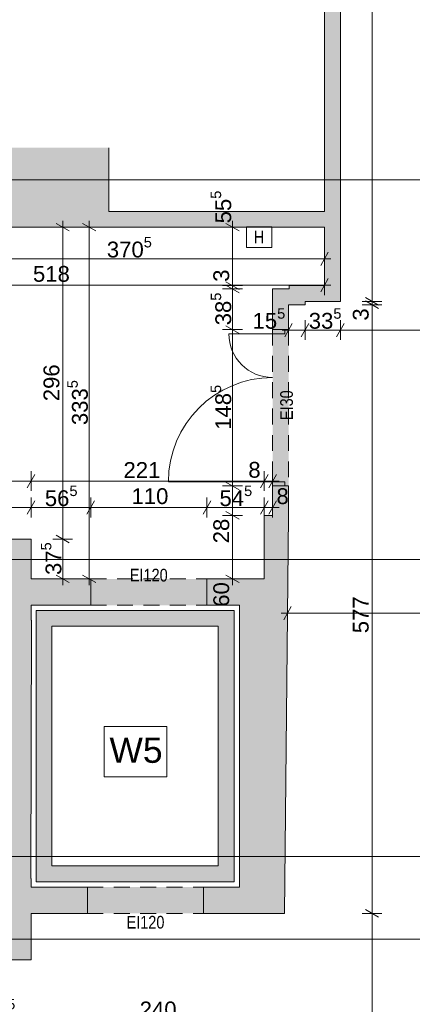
# Paper-space layout 'A-06 INWENTARYZACJA - PIĘTRO 3' of a CAD drawing. Header units: millimetres. Extents: x 0 to 500, y 0 to 350.
# Tile 4 of 12: x 128 to 165, y 133 to 226. Entities that reach past the tile are written whole.
import ezdxf
from ezdxf.xclip import XClip

# ---------------------------------------------------------------- set-up
doc = ezdxf.new("R2010")
doc.units = ezdxf.units.MM
doc.header["$MEASUREMENT"] = 0
doc.header["$XCLIPFRAME"] = 0
for name, pattern in [('ACAD_ISO03W100', [300, 120, -180]), ('DASHDOTX2', [1000, 500, -250, 0, -250]), ('Przer. długie kreski', [2.5, 1.5, -1]), ('PRZERYWANA_DU_A', [550, 350, -200])]:
    doc.linetypes.add(name, pattern=pattern)
for name, color, linetype, lineweight in [('A_linie przekroju_Nr_pióra__1', 7, 'Continuous', 20), ('A_opis pomieszczeń_Nr_pióra__1', 7, 'Continuous', 20), ('A_winda_Nr_pióra__1', 7, 'Continuous', 20), ('A_wymiary_Nr_pióra__1', 7, 'Continuous', 20), ('A_wymiary_Nr_pióra__2', 8, 'Continuous', 13), ('A_ściany_Nr_pióra__1', 7, 'Continuous', 20), ('Drzwi Archicad_Nr_pióra__1', 7, 'Continuous', 20)]:
    doc.layers.add(name, color=color, linetype=linetype, lineweight=lineweight)
for name, color, linetype, lineweight, true_color in [('A_osie_Nr_pióra__16', 7, 'Continuous', 5, 0x0f0f0f), ('A_ppoż_Nr_pióra__10', 7, 'Continuous', 13, 0x4b4b4b), ('A_ppoż_Nr_pióra__8', 7, 'Continuous', 13, 0x4c4c4c), ('A_ściany_Nr_pióra__10', 7, 'Continuous', 13, 0x4b4b4b)]:
    doc.layers.add(name, color=color, linetype=linetype, lineweight=lineweight, true_color=true_color)
for name, color, linetype in [('A_podrys', 7, 'Continuous'), ('A_ppoż', 7, 'Continuous'), ('A_winda', 7, 'Continuous'), ('A_ściany', 7, 'Continuous')]:
    doc.layers.add(name, color=color, linetype=linetype)
doc.styles.add('STYL_AUTOMATYCZNY_1', font='arial.ttf')
doc.styles.add('STYL_AUTOMATYCZNY_2', font='ARIALN.TTF')
doc.styles.add('STYL_AUTOMATYCZNY_4', font='arial.ttf')

# ---------------------------------------------------------------- blocks, each defined once
blk = doc.blocks.new('Rysunek_1_1', base_point=(-1584.217, -269.952))
at = {"layer": 'A_ppoż', "linetype": 'Continuous', "lineweight": 0, "true_color": 0x121212}
for points in [[(153.636, 182.092), (153.636, 196.922), (152.136, 196.922), (152.136, 182.092)], [(145.906, 173.282), (134.906, 173.282), (134.906, 170.782), (145.906, 170.782)], [(145.596, 144.052), (134.596, 144.052), (134.596, 141.552), (145.596, 141.552)]]:
    blk.add_hatch(color=250, dxfattribs=at).paths.add_polyline_path(points)
at = {"layer": 'A_winda', "linetype": 'Continuous', "lineweight": 0, "true_color": 0xfdfdfd}
h = blk.add_hatch(color=7, dxfattribs=at)
h.paths.add_polyline_path([(129.736, 170.282), (129.736, 144.552), (148.486, 144.552), (148.486, 170.282)])
h.paths.add_polyline_path([(146.986, 168.782), (146.986, 146.052), (131.236, 146.052), (131.236, 168.782)], flags=0)
at = {"layer": 'A_ściany', "linetype": 'Continuous', "lineweight": 0, "true_color": 0x000000}
for points in [[(157.046, 201.092), (158.546, 199.592), (158.546, 230.77), (157.046, 230.77)], [(120.006, 214.172), (120.006, 206.632), (136.606, 208.132), (136.606, 214.172)], [(120.006, 206.632), (157.046, 206.632), (157.046, 208.132), (136.606, 208.132)], [(153.706, 200.772), (152.136, 200.772), (153.636, 199.272), (155.206, 199.272)], [(152.136, 200.772), (152.136, 196.922), (153.636, 196.922), (153.636, 199.272)], [(157.046, 201.092), (153.706, 201.092), (155.206, 199.592), (158.546, 199.592)], [(153.706, 201.092), (153.706, 200.772), (155.206, 199.272), (155.206, 199.592)], [(152.136, 179.302), (153.636, 179.302), (153.636, 182.092), (152.136, 182.092)], [(148.986, 173.282), (148.986, 141.552), (153.256, 141.552), (153.636, 179.302), (151.336, 179.302), (151.336, 173.282)], [(122.606, 172.252), (126.556, 172.252), (126.584, 169.326), (129.255, 169.352), (129.254, 170.782), (130.446, 170.782), (130.446, 173.282), (129.254, 173.282), (129.254, 177.052), (122.606, 177.052)], [(130.446, 173.282), (130.446, 170.782), (134.906, 170.782), (134.906, 173.282)], [(148.986, 173.282), (145.906, 173.282), (145.906, 170.782), (148.986, 170.782)], [(126.584, 169.326), (126.824, 144.856), (129.224, 144.856), (129.284, 169.352)], [(129.259, 144.856), (126.824, 144.856), (126.856, 141.642), (123.106, 141.642), (123.106, 137.163), (129.255, 137.163), (129.257, 141.552), (130.231, 141.552), (130.232, 144.052), (129.258, 144.052)], [(130.232, 144.052), (130.231, 141.552), (134.596, 141.552), (134.596, 144.052)], [(148.986, 144.052), (145.596, 144.052), (145.596, 141.552), (148.986, 141.552)]]:
    blk.add_hatch(color=18, dxfattribs=at).paths.add_polyline_path(points)
at = {"layer": 'A_linie przekroju_Nr_pióra__1', "color": 7, "linetype": 'ACAD_ISO03W100', "lineweight": 20}
blk.add_line((54.009, 146.955), (284.975, 146.955), dxfattribs=at)
at = {"layer": 'A_opis pomieszczeń_Nr_pióra__1', "color": 7, "linetype": 'Continuous', "lineweight": 20}
for p, q in [((142.119, 159.284), (136.182, 159.284)), ((136.182, 159.284), (136.182, 154.513)), ((142.119, 154.513), (142.119, 159.284)), ((136.182, 154.513), (142.119, 154.513))]:
    blk.add_line(p, q, dxfattribs=at)
at = {"layer": 'A_osie_Nr_pióra__16', "color": 250, "linetype": 'DASHDOTX2', "lineweight": 5, "true_color": 0x0f0f0f}
for p, q in [((284.975, 211.122), (60.776, 211.122)), ((284.975, 175.122), (60.776, 175.122)), ((284.975, 139.122), (60.776, 139.122))]:
    blk.add_line(p, q, dxfattribs=at)
at = {"layer": 'A_ppoż_Nr_pióra__10', "color": 251, "linetype": 'Continuous', "lineweight": 13, "true_color": 0x4b4b4b}
for p, q in [((152.044, 206.678), (149.644, 206.678)), ((149.644, 206.678), (149.644, 204.701)), ((152.044, 204.701), (152.044, 206.678)), ((149.644, 204.701), (152.044, 204.701))]:
    blk.add_line(p, q, dxfattribs=at)
at = {"layer": 'A_winda_Nr_pióra__1', "color": 7, "linetype": 'PRZERYWANA_DU_A', "lineweight": 20, "flags": 128}
for points in [[(129.736, 170.282), (148.486, 170.282), (148.486, 144.552), (129.736, 144.552)], [(146.986, 168.782), (146.986, 146.052), (131.236, 146.052), (131.236, 168.782)]]:
    blk.add_lwpolyline(points, close=True, dxfattribs=at)
at = {"layer": 'A_wymiary_Nr_pióra__1', "color": 7, "linetype": 'Continuous', "lineweight": 20}
for p, q in [((132.879, 206.272), (131.629, 206.993)), ((135.379, 206.272), (134.129, 206.993)), ((148.961, 206.272), (147.711, 206.993)), ((156.685, 203.007), (157.406, 204.257)), ((156.685, 200.507), (157.406, 201.757)), ((147.711, 201.453), (148.961, 200.732)), ((148.961, 200.412), (147.711, 201.133)), ((160.921, 199.953), (162.171, 199.232)), ((162.171, 198.912), (160.921, 199.633)), ((147.711, 197.283), (148.961, 196.562)), ((153.996, 197.497), (153.275, 196.247)), ((155.566, 197.497), (154.845, 196.247)), ((158.906, 197.497), (158.185, 196.247)), ((129.615, 183.177), (128.894, 181.927)), ((151.696, 183.177), (150.975, 181.927)), ((151.775, 181.927), (152.496, 183.177)), ((147.711, 182.453), (148.961, 181.732)), ((129.615, 180.677), (128.894, 179.427)), ((135.266, 180.677), (134.545, 179.427)), ((146.266, 180.677), (145.545, 179.427)), ((151.696, 180.677), (150.975, 179.427)), ((151.775, 179.427), (152.496, 180.677)), ((147.711, 179.663), (148.961, 178.942)), ((131.629, 177.413), (132.879, 176.691)), ((131.629, 173.643), (132.879, 172.922)), ((134.129, 173.643), (135.379, 172.922)), ((147.711, 173.643), (148.961, 172.922)), ((153.904, 170.657), (153.182, 169.407)), ((160.921, 141.913), (162.171, 141.192))]:
    blk.add_line(p, q, dxfattribs=at)
at = {"layer": 'A_wymiary_Nr_pióra__2', "color": 8, "linetype": 'Continuous', "lineweight": 13}
for p, q in [((161.546, 199.592), (161.546, 263.812)), ((133.192, 206.632), (131.317, 206.632)), ((132.254, 206.632), (132.254, 207.244)), ((132.254, 177.052), (132.254, 206.632)), ((135.692, 206.632), (133.817, 206.632)), ((134.754, 206.632), (134.754, 207.244)), ((134.754, 173.282), (134.754, 206.632)), ((149.273, 206.632), (147.398, 206.632)), ((148.336, 206.632), (148.336, 207.244)), ((148.336, 201.092), (148.336, 206.632)), ((157.046, 202.695), (157.046, 204.57)), ((120.006, 203.632), (157.046, 203.632)), ((157.046, 203.632), (157.657, 203.632)), ((157.046, 200.195), (157.046, 202.07)), ((105.256, 201.132), (157.046, 201.132)), ((149.273, 201.092), (147.398, 201.092)), ((149.273, 200.772), (147.398, 200.772)), ((148.336, 200.772), (148.336, 201.092)), ((148.336, 196.922), (148.336, 200.772)), ((157.046, 201.132), (157.657, 201.132)), ((162.483, 199.592), (160.608, 199.592)), ((162.483, 199.272), (160.608, 199.272)), ((161.546, 199.272), (161.546, 199.592)), ((161.546, 141.552), (161.546, 199.272)), ((153.636, 195.935), (153.636, 197.81)), ((155.206, 195.935), (155.206, 197.81)), ((158.546, 195.935), (158.546, 197.81)), ((149.273, 196.922), (147.398, 196.922)), ((148.336, 182.092), (148.336, 196.922)), ((153.024, 196.872), (153.636, 196.872)), ((153.636, 196.872), (155.206, 196.872)), ((155.206, 196.872), (158.546, 196.872)), ((158.546, 196.872), (189.081, 196.872)), ((129.254, 181.614), (129.254, 183.489)), ((151.336, 181.614), (151.336, 183.489)), ((152.136, 181.614), (152.136, 183.489)), ((122.606, 182.552), (129.254, 182.552)), ((129.254, 182.552), (151.336, 182.552)), ((149.273, 182.092), (147.398, 182.092)), ((148.336, 179.302), (148.336, 182.092)), ((151.336, 182.552), (152.136, 182.552)), ((152.136, 182.552), (152.747, 182.552)), ((129.254, 179.114), (129.254, 180.989)), ((134.906, 179.114), (134.906, 180.989)), ((145.906, 179.114), (145.906, 180.989)), ((151.336, 179.114), (151.336, 180.989)), ((152.136, 179.114), (152.136, 180.989)), ((122.606, 180.052), (129.254, 180.052)), ((129.254, 180.052), (134.906, 180.052)), ((134.906, 180.052), (145.906, 180.052)), ((145.906, 180.052), (151.336, 180.052)), ((149.273, 179.302), (147.398, 179.302)), ((148.336, 173.282), (148.336, 179.302)), ((151.336, 180.052), (152.136, 180.052)), ((152.136, 180.052), (152.747, 180.052)), ((133.192, 177.052), (131.317, 177.052)), ((132.254, 173.282), (132.254, 177.052)), ((133.192, 173.282), (131.317, 173.282)), ((132.254, 172.671), (132.254, 173.282)), ((135.692, 173.282), (133.817, 173.282)), ((134.754, 172.671), (134.754, 173.282)), ((149.273, 173.282), (147.398, 173.282)), ((148.336, 172.671), (148.336, 173.282)), ((153.543, 169.095), (153.543, 170.97)), ((152.932, 170.032), (153.543, 170.032)), ((153.543, 170.032), (188.461, 170.032)), ((162.483, 141.552), (160.608, 141.552)), ((161.546, 114.372), (161.546, 141.552))]:
    blk.add_line(p, q, dxfattribs=at)
at = {"layer": 'A_ściany_Nr_pióra__1', "color": 7, "linetype": 'Continuous', "lineweight": 20}
for p, q in [((152.136, 196.922), (152.136, 197.292)), ((153.636, 196.922), (153.636, 197.292)), ((152.136, 196.922), (153.286, 196.922)), ((153.286, 196.922), (153.636, 196.922)), ((152.136, 182.092), (152.136, 181.722)), ((152.136, 182.092), (153.286, 182.092)), ((153.286, 182.092), (153.636, 182.092)), ((153.636, 182.092), (153.636, 181.722)), ((134.906, 173.282), (134.906, 170.782)), ((145.906, 173.282), (145.906, 170.782)), ((134.596, 144.052), (134.596, 141.552)), ((145.596, 144.052), (145.596, 141.552))]:
    blk.add_line(p, q, dxfattribs=at)
at = {"layer": 'A_ściany_Nr_pióra__1', "color": 7, "linetype": 'Continuous', "lineweight": 20, "flags": 128}
for points in [[(157.046, 230.77), (157.046, 208.132)], [(158.546, 199.592), (158.546, 230.77)], [(136.606, 208.132), (136.606, 214.172)], [(157.046, 208.132), (136.606, 208.132)], [(120.006, 206.632), (157.046, 206.632)], [(157.046, 206.632), (157.046, 201.092)], [(153.706, 200.772), (152.136, 200.772)], [(152.136, 200.772), (152.136, 196.922)], [(157.046, 201.092), (153.706, 201.092)], [(153.706, 201.092), (153.706, 200.772)], [(153.636, 199.272), (155.206, 199.272)], [(153.636, 196.922), (153.636, 199.272)], [(155.206, 199.592), (158.546, 199.592)], [(155.206, 199.272), (155.206, 199.592)], [(152.136, 182.092), (152.136, 179.302)], [(153.636, 179.302), (153.636, 182.092)], [(152.136, 179.302), (151.336, 179.302)], [(151.336, 179.302), (151.336, 173.282)], [(153.256, 141.552), (153.636, 179.302)], [(129.254, 177.052), (122.606, 177.052)], [(129.254, 173.282), (129.254, 177.052)], [(130.446, 173.282), (129.254, 173.282)], [(134.906, 173.282), (130.446, 173.282)], [(148.986, 173.282), (145.906, 173.282)], [(151.336, 173.282), (148.986, 173.282)], [(129.255, 169.352), (129.254, 170.782)], [(129.254, 170.782), (130.446, 170.782)], [(130.446, 170.782), (134.906, 170.782)], [(145.906, 170.782), (148.986, 170.782)], [(148.986, 170.782), (148.986, 144.052)], [(129.224, 144.856), (129.284, 169.352)], [(129.259, 144.856), (129.224, 144.856)], [(129.258, 144.052), (129.259, 144.856)], [(130.232, 144.052), (129.258, 144.052)], [(134.596, 144.052), (130.232, 144.052)], [(148.986, 144.052), (145.596, 144.052)], [(129.255, 137.163), (129.257, 141.552)], [(129.257, 141.552), (130.231, 141.552)], [(130.231, 141.552), (134.596, 141.552)], [(145.596, 141.552), (148.986, 141.552)], [(148.986, 141.552), (153.256, 141.552)], [(123.106, 137.163), (129.255, 137.163)]]:
    blk.add_lwpolyline(points, dxfattribs=at)
at = {"layer": 'A_ściany_Nr_pióra__10', "color": 251, "linetype": 'Przer. długie kreski', "lineweight": 13, "true_color": 0x4b4b4b}
for p, q in [((152.136, 196.922), (152.136, 182.092)), ((153.636, 196.922), (153.636, 182.092)), ((134.906, 173.282), (145.906, 173.282)), ((134.906, 170.782), (145.906, 170.782)), ((134.596, 144.052), (145.596, 144.052)), ((134.596, 141.552), (145.596, 141.552))]:
    blk.add_line(p, q, dxfattribs=at)
at = {"layer": 'Drzwi Archicad_Nr_pióra__1', "color": 7, "linetype": 'Continuous', "lineweight": 20}
for p, q in [((152.136, 196.922), (152.136, 197.292)), ((152.136, 196.922), (152.136, 197.292)), ((153.636, 196.922), (153.636, 197.292)), ((153.636, 196.922), (153.636, 197.292)), ((152.136, 196.522), (147.986, 196.522)), ((152.136, 196.522), (152.136, 196.922)), ((152.136, 196.922), (153.286, 196.922)), ((152.136, 196.922), (153.286, 196.922)), ((152.136, 196.922), (153.286, 196.922)), ((153.286, 196.522), (152.136, 196.522)), ((153.286, 196.922), (153.286, 196.522)), ((153.286, 196.922), (153.636, 196.922)), ((153.286, 196.922), (153.636, 196.922)), ((152.136, 182.492), (142.256, 182.492)), ((152.136, 182.092), (152.136, 182.492)), ((152.136, 182.492), (153.286, 182.492)), ((153.286, 182.092), (152.136, 182.092)), ((152.136, 182.092), (153.286, 182.092)), ((152.136, 182.092), (153.286, 182.092)), ((152.136, 182.092), (152.136, 181.722)), ((152.136, 182.092), (152.136, 181.722)), ((153.286, 182.492), (153.286, 182.092)), ((153.286, 182.092), (153.636, 182.092)), ((153.286, 182.092), (153.636, 182.092)), ((153.636, 182.092), (153.636, 181.722)), ((153.636, 182.092), (153.636, 181.722)), ((134.906, 173.282), (134.906, 170.782)), ((145.906, 173.282), (145.906, 170.782)), ((134.596, 144.052), (134.596, 141.552)), ((145.596, 144.052), (145.596, 141.552))]:
    blk.add_line(p, q, dxfattribs=at)
for centre, radius, start, end in [((152.136, 196.522), 4.15, 180, 270), ((152.136, 182.492), 9.88, 90, 180)]:
    blk.add_arc(centre, radius, start, end, dxfattribs=at)
at = {"layer": 'A_opis pomieszczeń_Nr_pióra__1', "color": 7, "linetype": 'Continuous', "lineweight": 20, "insert": (136.682, 157.016), "char_height": 2.3999, "attachment_point": 4, "style": 'STYL_AUTOMATYCZNY_1'}
blk.add_mtext('\\A1;{\\pql;\\fArial|b0|i0|c238|p0;\\W1.000000;W5}', dxfattribs=at)
at = {"layer": 'A_ppoż_Nr_pióra__8', "color": 251, "linetype": 'Continuous', "lineweight": 13, "true_color": 0x4c4c4c, "char_height": 1.2, "attachment_point": 5, "style": 'STYL_AUTOMATYCZNY_2'}
for s, insert in [('\\A1;{\\pqc;\\fArial Narrow|b0|i0|c238|p0;\\W1.000000;H}', (150.844, 205.696)), ('\\A1;{\\pqc;\\fArial Narrow|b0|i0|c238|p0;\\W1.000000;EI120}', (140.4, 173.625)), ('\\A1;{\\pqc;\\fArial Narrow|b0|i0|c238|p0;\\W1.000000;EI120}', (140.09, 140.708))]:
    blk.add_mtext(s, dxfattribs=dict(at, insert=insert))
at = {"layer": 'A_ppoż_Nr_pióra__8', "color": 251, "linetype": 'Continuous', "lineweight": 13, "true_color": 0x4c4c4c, "insert": (153.459, 189.748), "char_height": 1.2, "attachment_point": 5, "rotation": 90, "style": 'STYL_AUTOMATYCZNY_2'}
blk.add_mtext('\\A1;{\\pqc;\\fArial Narrow|b0|i0|c238|p0;\\W1.000000;EI30}', dxfattribs=at)
at = {"layer": 'A_wymiary_Nr_pióra__1', "color": 7, "linetype": 'Continuous', "lineweight": 20, "char_height": 1.5, "attachment_point": 7, "rotation": 90, "style": 'STYL_AUTOMATYCZNY_1'}
for s, insert in [('\\A1;{\\pql;\\fArial|b0|i0|c238|p0;\\W1.000000;55\\fArial|b0|i0|c238|p0;\\W1.000000;\\A1{\\H.66x;\\S5^  ;}}', (148.643, 206.994)), ('\\A1;{\\pql;\\fArial|b0|i0|c238|p0;\\W1.000000;38\\fArial|b0|i0|c238|p0;\\W1.000000;\\A1{\\H.66x;\\S5^  ;}}', (148.644, 197.326)), ('\\A1;{\\pql;\\fArial|b0|i0|c238|p0;\\W1.000000;333\\fArial|b0|i0|c238|p0;\\W1.000000;\\A1{\\H.66x;\\S5^  ;}}', (135.063, 187.864)), ('\\A1;{\\pql;\\fArial|b0|i0|c238|p0;\\W1.000000;148\\fArial|b0|i0|c238|p0;\\W1.000000;\\A1{\\H.66x;\\S5^  ;}}', (148.643, 187.414)), ('\\A1;{\\pql;\\fArial|b0|i0|c238|p0;\\W1.000000;37\\fArial|b0|i0|c238|p0;\\W1.000000;\\A1{\\H.66x;\\S5^  ;}}', (132.563, 173.645))]:
    blk.add_mtext(s, dxfattribs=dict(at, insert=insert))
at = {"layer": 'A_wymiary_Nr_pióra__1', "color": 7, "linetype": 'Continuous', "lineweight": 20, "char_height": 1.5, "attachment_point": 7, "style": 'STYL_AUTOMATYCZNY_1'}
for s, insert in [('\\A1;{\\pql;\\fArial|b0|i0|c238|p0;\\W1.000000;370\\fArial|b0|i0|c238|p0;\\W1.000000;\\A1{\\H.66x;\\S5^  ;}}', (136.432, 203.324)), ('\\A1;{\\pql;\\fArial|b0|i0|c238|p0;\\W1.000000;15\\fArial|b0|i0|c238|p0;\\W1.000000;\\A1{\\H.66x;\\S5^  ;}}', (150.231, 196.565)), ('\\A1;{\\pql;\\fArial|b0|i0|c238|p0;\\W1.000000;33\\fArial|b0|i0|c238|p0;\\W1.000000;\\A1{\\H.66x;\\S5^  ;}}', (155.552, 196.564)), ('\\A1;{\\pql;\\fArial|b0|i0|c238|p0;\\W1.000000;66\\fArial|b0|i0|c238|p0;\\W1.000000;\\A1{\\H.66x;\\S5^  ;}}', (124.408, 182.244)), ('\\A1;{\\pql;\\fArial|b0|i0|c238|p0;\\W1.000000;66\\fArial|b0|i0|c238|p0;\\W1.000000;\\A1{\\H.66x;\\S5^  ;}}', (124.408, 179.744)), ('\\A1;{\\pql;\\fArial|b0|i0|c238|p0;\\W1.000000;56\\fArial|b0|i0|c238|p0;\\W1.000000;\\A1{\\H.66x;\\S5^  ;}}', (130.558, 179.744)), ('\\A1;{\\pql;\\fArial|b0|i0|c238|p0;\\W1.000000;54\\fArial|b0|i0|c238|p0;\\W1.000000;\\A1{\\H.66x;\\S5^  ;}}', (147.099, 179.744)), ('\\A1;{\\pql;\\fArial|b0|i0|c238|p0;\\W1.000000;39\\fArial|b0|i0|c238|p0;\\W1.000000;\\A1{\\H.66x;\\S5^  ;}}', (123.059, 168.943)), ('\\A1;{\\pql;\\fArial|b0|i0|c238|p0;\\W1.000000;61\\fArial|b0|i0|c238|p0;\\W1.000000;\\A1{\\H.66x;\\S5^  ;}}', (124.659, 131.065))]:
    blk.add_mtext(s, dxfattribs=dict(at, insert=insert))
at = {"layer": 'A_wymiary_Nr_pióra__1', "color": 7, "linetype": 'Continuous', "lineweight": 20, "char_height": 1.5, "attachment_point": 7, "style": 'STYL_AUTOMATYCZNY_4'}
for s, insert, width in [('\\A1;{\\pql;\\fArial|b0|i0|c238|p0;\\W1.000000;518}', (129.434, 201.432), 3.43226), ('\\A1;{\\pql;\\fArial|b0|i0|c238|p0;\\W1.000000;221}', (138.007, 182.852), 3.43226), ('\\A1;{\\pql;\\fArial|b0|i0|c238|p0;\\W1.000000;8}', (149.83, 182.852), 1.14409), ('\\A1;{\\pql;\\fArial|b0|i0|c238|p0;\\W1.000000;110}', (138.766, 180.352), 3.27958), ('\\A1;{\\pql;\\fArial|b0|i0|c238|p0;\\W1.000000;8}', (152.497, 180.352), 1.14409), ('\\A1;{\\pql;\\fArial|b0|i0|c238|p0;\\W1.000000;240}', (139.54, 131.672), 3.43226)]:
    blk.add_mtext(s, dxfattribs=dict(at, insert=insert, width=width))
at = {"layer": 'A_wymiary_Nr_pióra__1', "color": 7, "linetype": 'Continuous', "lineweight": 20, "char_height": 1.5, "attachment_point": 7, "rotation": 90, "style": 'STYL_AUTOMATYCZNY_4'}
for s, insert, width in [('\\A1;{\\pql;\\fArial|b0|i0|c238|p0;\\W1.000000;3}', (148.036, 201.454), 1.14409), ('\\A1;{\\pql;\\fArial|b0|i0|c238|p0;\\W1.000000;3}', (161.246, 197.767), 1.14409), ('\\A1;{\\pql;\\fArial|b0|i0|c238|p0;\\W1.000000;296}', (131.954, 190.126), 3.43226), ('\\A1;{\\pql;\\fArial|b0|i0|c238|p0;\\W1.000000;28}', (148.036, 176.653), 2.28817), ('\\A1;{\\pql;\\fArial|b0|i0|c238|p0;\\W1.000000;60}', (148.036, 170.633), 2.28817), ('\\A1;{\\pql;\\fArial|b0|i0|c238|p0;\\W1.000000;577}', (161.246, 168.124), 3.43226)]:
    blk.add_mtext(s, dxfattribs=dict(at, insert=insert, width=width))

psp = doc.layouts.new('A-06 INWENTARYZACJA - PIĘTRO 3')

# ---------------------------------------------------------------- block references
at = {"layer": 'A_podrys', "color": 37, "linetype": 'Continuous', "lineweight": 5, "true_color": 0x656532}
ref = psp.add_blockref('Rysunek_1_1', (-1584.217, -269.952), dxfattribs=at)
XClip(ref).set_block_clipping_path([(34.5247789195, 114.122345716), (284.9747501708, 317.932345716)])

doc.saveas('drawing.dxf')
